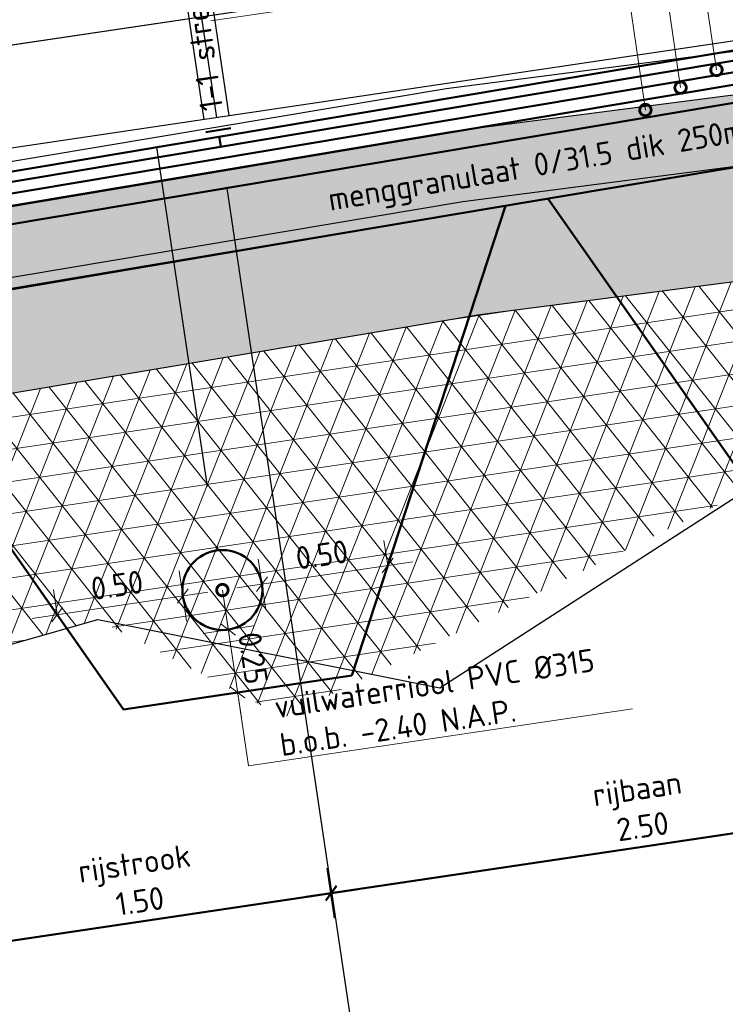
# Model space of a CAD drawing. Header units: metres. Extents: x 0 to 269924, y 0 to 933292.
# Tile 69 of 246: x 133860.71 to 133863.49, y 465878.24 to 465882.11. Entities that reach past the tile are written whole.
import ezdxf
from ezdxf import colors
from ezdxf.entities.mleader import LeaderData, LeaderLine
from ezdxf.math import Vec2, Vec3

# ---------------------------------------------------------------- set-up
doc = ezdxf.new("R2010")
doc.units = ezdxf.units.M
doc.linetypes.add('AL-NAP_LIJN', pattern=[15.25, 12, -1.5, 0.25, -1.5])
doc.linetypes.add('RI-VWA', pattern=[11, 5, -3, 0, -3])
for name, color, linetype, lineweight in [('B-WE-GW-GROND-AD-50', 253, 'Continuous', 18), ('B-WE-MO-BODEM-AD-50', 253, 'Continuous', 18), ('B-WE-VH-VERHARDING-GD', 253, 'Continuous', 25), ('B-WE-VH-VERHARDING_FUNDERING-AD-50', 253, 'Continuous', 18), ('N-WE-GW-SLEUF-GD', 90, 'Continuous', 50), ('N-WE-KL-ET_LS_OV_LICHTMAST-S', 190, 'Continuous', 25), ('N-WE-RI-T18', 10, 'Continuous', 18), ('N-WE-VH-M', 7, 'Continuous', 18), ('N-WE-VH-VERHARDING-GD', 7, 'Continuous', 50), ('N-WE-VH-VERHARDING-T18', 10, 'Continuous', 18), ('X-XX-AL-NAP-GD', 7, 'AL-NAP_LIJN', 25)]:
    doc.layers.add(name, color=color, linetype=linetype, lineweight=lineweight)
doc.layers.add('N-WE-RI-VWA-GD', color=20, linetype='RI-VWA', lineweight=50, true_color=0xff3f00)
doc.layers.add('X-XX-AL-HULPLIJN-GD', color=30, linetype='Continuous', lineweight=25, plot=False)
doc.styles.add('NLCS-ISO-M200-T18', font='NLCS-ISO.ttf', dxfattribs={"height": 0.36})
doc.styles.add('NLCS-ISO-M50-T18', font='NLCS-ISO.ttf', dxfattribs={"height": 0.09000000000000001})
doc.dimstyles.new('NLCS-M50-T18-SCHRAP_L2_H2', dxfattribs={"dimscale": 0.05, "dimtxt": 2.5, "dimasz": 1.008, "dimexe": 2, "dimexo": 2, "dimgap": 0.7, "dimtad": 1, "dimzin": 0, "dimdsep": 46, "dimtxsty": 'NLCS-ISO-M50-T18', "dimblk": 'OBLIQUE', "dimcen": 0, "dimdle": 2, "dimclrd": 256, "dimclre": 256, "dimclrt": 10, "dimazin": 0, "dimtfac": 1, "dimtdec": 3, "dimtofl": 0, "dimtmove": 0, "dimatfit": 3, "dimldrblk": 'OBLIQUE', "dimfxl": 2, "dimfxlon": 1, "dimtfillclr": 256, "dimtolj": 1, "dimtzin": 0, "dimlwd": -1, "dimlwe": -1, "dimarcsym": 0})

# ---------------------------------------------------------------- blocks, each defined once
blk = doc.blocks.new('_Oblique')
at = {"color": 0, "linetype": 'ByBlock', "lineweight": -2}
blk.add_line((-0.5, -0.5), (0.5, 0.5), dxfattribs=at)
blk = doc.blocks.new('*D394')
at = {"layer": 'Defpoints', "color": 0, "transparency": 16777216}
for p in [(-1.650000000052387, -0.0283636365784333), (-4.151816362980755, -0.07568177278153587), (-4.151816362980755, -3.084751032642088)]:
    blk.add_point(p, dxfattribs=at)
at = {"layer": 'N-WE-VH-VERHARDING-GD', "transparency": 16777216}
for p, q in [((-4.151816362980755, -2.984751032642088), (-4.151816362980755, -3.184751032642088)), ((-1.650000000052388, -2.984751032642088), (-1.650000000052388, -3.184751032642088)), ((-1.550000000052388, -3.084751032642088), (-4.251816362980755, -3.084751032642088))]:
    blk.add_line(p, q, dxfattribs=at)
at = {"layer": 'N-WE-VH-VERHARDING-GD', "transparency": 16777216, "xscale": 0.0504, "yscale": 0.0504, "zscale": 0.0504, "rotation": 180}
blk.add_blockref('_Oblique', (-4.151816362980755, -3.084751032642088), dxfattribs=at)
at = {"layer": 'N-WE-VH-VERHARDING-GD', "transparency": 16777216, "xscale": 0.0504, "yscale": 0.0504, "zscale": 0.0504}
blk.add_blockref('_Oblique', (-1.650000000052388, -3.084751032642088), dxfattribs=at)
at = {"layer": 'N-WE-VH-VERHARDING-GD', "color": 10, "transparency": 16777216, "insert": (-2.900908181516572, -2.929751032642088), "char_height": 0.09000000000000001, "attachment_point": 5, "style": 'NLCS-ISO-M50-T18'}
blk.add_mtext('\\A1;rijbaan\\P2.50', dxfattribs=at)
blk = doc.blocks.new('*D395')
at = {"layer": 'Defpoints', "color": 0, "transparency": 16777216}
for p in [(-4.151816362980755, -0.07568177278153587), (-5.650000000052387, -0.1040000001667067), (-5.650000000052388, -3.084751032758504)]:
    blk.add_point(p, dxfattribs=at)
at = {"layer": 'N-WE-VH-VERHARDING-GD', "transparency": 16777216}
for p, q in [((-5.650000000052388, -2.984751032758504), (-5.650000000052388, -3.184751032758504)), ((-4.151816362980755, -2.984751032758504), (-4.151816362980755, -3.184751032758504)), ((-4.051816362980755, -3.084751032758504), (-5.750000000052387, -3.084751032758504))]:
    blk.add_line(p, q, dxfattribs=at)
at = {"layer": 'N-WE-VH-VERHARDING-GD', "transparency": 16777216, "xscale": 0.0504, "yscale": 0.0504, "zscale": 0.0504, "rotation": 180}
blk.add_blockref('_Oblique', (-5.650000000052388, -3.084751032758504), dxfattribs=at)
at = {"layer": 'N-WE-VH-VERHARDING-GD', "transparency": 16777216, "xscale": 0.0504, "yscale": 0.0504, "zscale": 0.0504}
blk.add_blockref('_Oblique', (-4.151816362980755, -3.084751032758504), dxfattribs=at)
at = {"layer": 'N-WE-VH-VERHARDING-GD', "color": 10, "transparency": 16777216, "insert": (-4.900908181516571, -2.929751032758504), "char_height": 0.09000000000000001, "attachment_point": 5, "style": 'NLCS-ISO-M50-T18'}
blk.add_mtext('\\A1;rijstrook\\P1.50', dxfattribs=at)
blk = doc.blocks.new('_DotSmall')
at = {"color": 0, "linetype": 'ByBlock', "const_width": 0.5}
blk.add_lwpolyline([(-0.0625, 0, 1), (0.0625, 0, 1)], format="xyb", close=True, dxfattribs=at)
blk = doc.blocks.new('PROFIEL 2')
at = {"layer": 'B-WE-GW-GROND-AD-50'}
h = blk.add_hatch(dxfattribs=at)
h.set_pattern_fill('AGW-GROND_TEELAARDE-SO', color=256, scale=0.05, angle=-8.452767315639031, pattern_type=2)
h.set_pattern_definition([(90, (831.9988096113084, -507.1133640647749), (-0.05, 3.035766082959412e-17), [])])
edge = h.paths.add_edge_path()
edge.add_line((6.691490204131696, -0.6499706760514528), (6.688332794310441, -0.4799999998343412))
edge.add_line((6.688332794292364, -0.4799999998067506), (6.138332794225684, -0.5199999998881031))
edge.add_line((6.138332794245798, -0.5199999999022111), (6.13833279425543, -1.207329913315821))
edge.add_line((6.138332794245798, -1.207329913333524), (6.40833279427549, -0.9352789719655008))
edge.add_line((6.408332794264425, -0.9352789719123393), (6.562452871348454, -0.77998818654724))
edge.add_arc((6.563140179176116, -0.7599999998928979), 0.01999999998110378, 179.9999999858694, 268.03062040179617, ccw=False)
edge.add_arc((6.563140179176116, -0.7599999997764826), 0.02000000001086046, 2.4029537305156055, 180.0000003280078, ccw=False)
edge.add_line((6.583122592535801, -0.7591614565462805), (6.691490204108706, -0.6499706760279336))
h.paths.add_polyline_path([(14.89821037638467, -0.3799999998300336), (13.16833279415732, -0.4788501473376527), (13.14821037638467, -0.4799999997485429), (13.14505296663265, -0.6499706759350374), (13.4282103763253, -0.9352789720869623), (13.8832847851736, -1.393810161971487), (14.89821037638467, -1.393810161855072)])
edge = h.paths.add_edge_path(flags=16)
edge.add_arc((14.24821037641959, -0.8599999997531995), 0.02000000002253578, -1.4130478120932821e-08, 179.9999999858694, ccw=False)
edge.add_arc((14.28821037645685, -0.8599999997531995), 0.02000000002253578, -1.87480964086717e-09, 179.9999999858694, ccw=False)
edge.add_arc((14.28821037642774, -0.8599999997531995), 0.02000000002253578, -180.0000000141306, -1.4130478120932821e-08, ccw=False)
edge.add_arc((14.24821037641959, -0.8599999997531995), 0.0199999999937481, -180.0000000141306, -1.87480964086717e-09, ccw=False)
edge = h.paths.add_edge_path(flags=16)
edge.add_arc((13.97821037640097, -0.879999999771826), 0.0625, -8.452767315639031, 351.547232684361)
edge = h.paths.add_edge_path(flags=16)
edge.add_arc((14.54821037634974, -1.079999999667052), 0.02000000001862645, -8.452767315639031, 351.547232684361)
edge = h.paths.add_edge_path(flags=16)
edge.add_arc((14.03821037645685, -0.7599999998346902), 0.02000000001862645, -8.452767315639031, 351.547232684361)
edge = h.paths.add_edge_path(flags=16)
edge.add_arc((14.61821037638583, -0.9599999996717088), 0.01999999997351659, 59.9999998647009, 180.0000001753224, ccw=False)
edge.add_arc((14.63821037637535, -0.9599999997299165), 0.0199999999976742, -1.87480964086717e-09, 119.9999999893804, ccw=False)
edge.add_arc((14.63821037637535, -0.9599999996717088), 0.0200000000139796, -119.99999985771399, -1.7907188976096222e-07, ccw=False)
edge.add_arc((14.61821037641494, -0.9599999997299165), 0.01999999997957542, 179.9999999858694, 299.9999999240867, ccw=False)
edge = h.paths.add_edge_path(flags=16)
edge.add_arc((13.78821037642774, -1.099999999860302), 0.02000000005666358, 1.5081070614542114e-07, 30.000000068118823, ccw=False)
edge.add_arc((13.78821037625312, -1.099999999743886), 0.0200000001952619, -29.999999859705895, -8.766551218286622e-08, ccw=False)
edge.add_arc((13.78821037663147, -1.119999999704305), 0.01999999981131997, -2.704783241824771e-07, 29.99999998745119, ccw=False)
edge.add_arc((13.78821037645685, -1.11999999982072), 0.0199999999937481, -180.0000000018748, -1.87480964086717e-09, ccw=False)
edge.add_arc((13.78821037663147, -1.11999999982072), 0.0200000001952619, 150.0000001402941, 179.9999999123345, ccw=False)
edge.add_arc((13.78821037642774, -1.099999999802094), 0.01999999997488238, 180.0000000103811, 210.0000000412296, ccw=False)
edge.add_arc((13.78821037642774, -1.099999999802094), 0.01999999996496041, 150.000000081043, 180.0000000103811, ccw=False)
edge.add_arc((13.78821037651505, -1.079999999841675), 0.02000000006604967, 179.9999999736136, 209.9999998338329, ccw=False)
edge.add_arc((13.78821037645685, -1.079999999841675), 0.0199999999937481, -1.87480964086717e-09, 179.9999999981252, ccw=False)
edge.add_arc((13.78821037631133, -1.07999999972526), 0.02000000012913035, -29.99999992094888, -2.280951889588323e-07, ccw=False)
at = {"layer": 'B-WE-MO-BODEM-AD-50'}
h = blk.add_hatch(dxfattribs=at)
h.set_pattern_fill('AMO-BODEM_ZAND-SO', color=256, scale=0.05, angle=5.249664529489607e-10, pattern_type=2)
h.set_pattern_definition([(37.50000000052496, (-133494.2515229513, -466528.5409477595), (-0.00314966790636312, 0.09634118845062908), [0, -0.07600000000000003, 0, -0.08500000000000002, 0, -0.08125000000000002]), (7.500000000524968, (-133494.2515229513, -466528.5409477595), (0.08848883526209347, 0.1411073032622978), [0, -0.04099999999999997, 0, -0.06849999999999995, 0, -0.02624999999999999]), (327.5000000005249, (-133494.3130229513, -466528.5409477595), (0.1557070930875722, 0.0002829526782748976), [0, -0.025, 0, -0.09, 0, -0.1175]), (317.5000000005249, (-133494.3130229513, -466528.5409477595), (0.1503063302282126, 0.04388377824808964), [0, -0.0125, 0, -0.05899999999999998, 0, -0.06749999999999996])])
h.paths.add_polyline_path([(9.91827158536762, -1.320155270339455), (13.8832847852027, -1.393810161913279), (13.42821037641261, -0.935278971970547), (9.91827158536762, -0.8700776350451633), (6.408332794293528, -0.9352789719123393), (6.138332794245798, -1.207329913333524), (6.138332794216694, -1.390372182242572)])
h = blk.add_hatch(dxfattribs=at)
h.set_pattern_fill('AVH-FUNDERING_EPS-SO', color=256, scale=0.025, angle=-8.452767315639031, pattern_type=2)
h.set_pattern_definition([(359.9999999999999, (831.9988096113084, -507.1133640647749), (6.938893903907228e-17, 0.125), []), (59.99999999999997, (831.9988096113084, -507.1133640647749), (-0.1082531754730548, 0.06250000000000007), []), (120, (831.9988096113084, -507.1133640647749), (-0.1082531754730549, -0.06249999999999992), [])])
h.paths.add_polyline_path([(9.91827158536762, -1.320155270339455), (6.138332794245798, -1.390372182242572), (6.135211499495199, -2.561780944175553), (8.255639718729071, -2.285345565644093), (8.925173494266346, -2.773430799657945), (10.83703202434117, -2.16438732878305), (12.92434724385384, -2.647073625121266), (14.89821037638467, -2.269698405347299), (14.89821037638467, -1.393810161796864), (13.8832847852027, -1.393810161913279)])
at = {"layer": 'B-WE-VH-VERHARDING_FUNDERING-AD-50'}
h = blk.add_hatch(dxfattribs=at)
h.set_pattern_fill('AVH-FUNDERING_02-SO', color=256, scale=0.25, angle=5.249664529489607e-10, pattern_type=2)
h.set_pattern_definition([(5.249664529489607e-10, (-134.8836509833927, 2.992050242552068), (0.2499999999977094, 0.2500000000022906), [0.03125, -0.21875]), (90, (-134.8836509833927, 2.992050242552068), (-0.2500000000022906, 0.2499999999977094), [0.03125, -0.21875]), (135.0000000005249, (-134.8524009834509, 2.99205024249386), (-0.2499999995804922, -2.290584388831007e-12), [0.044194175, -0.309359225]), (5.249664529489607e-10, (-134.8524009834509, 3.13267524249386), (0.2499999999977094, 0.2500000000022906), [0.03125, -0.21875]), (45.00000000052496, (-134.8367759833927, 3.11705024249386), (-2.290598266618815e-12, 0.2499999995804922), [0.022097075, -0.3314563]), (135.0000000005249, (-134.8367759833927, 3.11705024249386), (-0.2499999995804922, -2.290584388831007e-12), [0.022097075, -0.3314563]), (5.249664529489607e-10, (-134.7586509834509, 3.19517524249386), (0.2499999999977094, 0.2500000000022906), [0.044194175, -0.205805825]), (45.00000000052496, (-134.7586509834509, 3.19517524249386), (-2.290598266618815e-12, 0.2499999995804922), [0.03125, -0.3223034]), (135.0000000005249, (-134.7144568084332, 3.19517524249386), (-0.2499999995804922, -2.290584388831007e-12), [0.03125, -0.3223034]), (90, (-134.7117759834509, 3.05455024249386), (-0.2500000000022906, 0.2499999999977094), [0.03125, -0.21875]), (45.00000000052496, (-134.7117759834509, 3.05455024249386), (-2.290598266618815e-12, 0.2499999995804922), [0.022097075, -0.3314563]), (135.0000000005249, (-134.6961509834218, 3.07017524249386), (-0.2499999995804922, -2.290584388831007e-12), [0.022097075, -0.3314563]), (5.249664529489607e-10, (-134.8524009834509, 3.05455024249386), (0.2499999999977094, 0.2500000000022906), [0.015625, -0.209375]), (5.249664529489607e-10, (-134.6649009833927, 3.11705024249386), (0.2499999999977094, 0.2500000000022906), [0.015625, -0.209375]), (90, (-134.7430259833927, 3.14830024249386), (-0.2500000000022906, 0.2499999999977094), [0.015625, -0.209375]), (135.0000000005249, (-134.7117759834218, 3.00767524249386), (-0.2499999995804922, -2.290584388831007e-12), [0.022097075, -0.3314563]), (135.0000000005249, (-134.8211509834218, 3.17955024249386), (-0.2499999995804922, -2.290584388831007e-12), [0.022097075, -0.3314563]), (45.00000000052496, (-134.7664634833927, 3.074081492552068), (-2.290598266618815e-12, 0.2499999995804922), [0.022097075, -0.3314563]), (90, (-134.7977134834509, 3.02330024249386), (-0.2500000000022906, 0.2499999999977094), [0.00390625, -0.24609375]), (90, (-134.7859947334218, 3.128768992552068), (-0.2500000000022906, 0.2499999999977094), [0.00390625, -0.24609375]), (90, (-134.6688072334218, 3.17173774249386), (-0.2500000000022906, 0.2499999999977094), [0.00390625, -0.24609375]), (90, (-134.6649009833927, 3.038925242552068), (-0.2500000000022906, 0.2499999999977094), [0.00390625, -0.24609375])])
h.paths.add_polyline_path([(9.91827158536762, -0.5900293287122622), (7.518332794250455, -0.6346110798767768), (7.322451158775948, -0.6382498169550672), (6.691490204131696, -0.6499706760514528), (6.408332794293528, -0.9352789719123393), (9.91827158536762, -0.8700776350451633), (13.42821037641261, -0.935278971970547), (13.1523947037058, -0.6573681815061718), (12.96833279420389, -0.6573681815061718), (12.97881830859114, -0.6468826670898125)])
at = {"layer": 'B-WE-VH-VERHARDING-GD'}
for points in [[(6.688332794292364, -0.4799999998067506), (9.91827158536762, -0.4199999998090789), (13.14821037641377, -0.4799999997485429)], [(6.691490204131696, -0.6499706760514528), (9.91827158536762, -0.5900293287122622), (13.14505296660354, -0.6499706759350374)], [(6.408332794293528, -0.9352789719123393), (9.91827158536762, -0.8700776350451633), (13.42821037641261, -0.935278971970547)]]:
    blk.add_lwpolyline(points, dxfattribs=at)
at = {"layer": 'X-XX-AL-HULPLIJN-GD'}
for points in [[(13.42821037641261, -0.935278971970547), (13.8832847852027, -1.393810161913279), (9.91827158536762, -1.320155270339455), (6.138332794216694, -1.390372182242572), (6.138332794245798, -1.207329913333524), (6.408332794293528, -0.9352789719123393)], [(6.138332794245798, -1.390372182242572), (6.135211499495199, -2.561780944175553), (8.255639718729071, -2.285345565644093), (9.54633587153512, -2.74837253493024), (10.83703202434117, -2.16438732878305), (12.92434724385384, -2.647073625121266), (14.89821037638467, -2.269698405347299), (14.89821037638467, -1.393810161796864), (13.8832847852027, -1.393810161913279)]]:
    blk.add_lwpolyline(points, dxfattribs=at)
at = {"layer": 'X-XX-AL-NAP-GD'}
blk.add_lwpolyline([(20.23398783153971, 1.688022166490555e-09), (0, 0)], dxfattribs=at)
blk = doc.blocks.new('*D487')
at = {"layer": 'Defpoints', "color": 0, "transparency": 16777216}
for p in [(133861.3515068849, 465879.8413968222), (133860.8569381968, 465879.7678997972), (133861.4114069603, 465879.4383233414)]:
    blk.add_point(p, dxfattribs=at)
at = {"layer": 'N-WE-VH-M', "transparency": 16777216}
for p, q in [((133861.3662062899, 465879.7424830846), (133861.3368074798, 465879.9403105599)), ((133860.8569381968, 465879.7678997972), (133860.8422387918, 465879.8668135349)), ((133860.7580244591, 465879.7532003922), (133861.4504206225, 465879.8560962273))]:
    blk.add_line(p, q, dxfattribs=at)
at = {"layer": 'N-WE-VH-M', "transparency": 16777216, "xscale": 0.0504, "yscale": 0.0504, "zscale": 0.0504}
for p, rotation in [((133861.3515068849, 465879.8413968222), 8.452767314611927), ((133860.8569381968, 465879.7678997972), 188.4527673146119)]:
    blk.add_blockref('_Oblique', p, dxfattribs=dict(at, rotation=rotation))
at = {"layer": 'N-WE-VH-M', "color": 10, "transparency": 16777216, "insert": (133861.0924630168, 465879.8837792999), "char_height": 0.09000000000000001, "attachment_point": 5, "rotation": 8.452767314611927, "style": 'NLCS-ISO-M50-T18'}
blk.add_mtext('\\A1;0.50', dxfattribs=at)
blk = doc.blocks.new('*D488')
at = {"layer": 'Defpoints', "color": 0, "transparency": 16777216}
for p in [(133862.1576538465, 465879.961196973), (133862.1576538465, 465879.9611969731), (133861.7229852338, 465879.4846264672)]:
    blk.add_point(p, dxfattribs=at)
at = {"layer": 'N-WE-VH-M', "transparency": 16777216}
for p, q in [((133862.1576538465, 465879.9611969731), (133862.1429544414, 465880.0601107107)), ((133861.5641714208, 465879.8730005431), (133862.2565675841, 465879.9758963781)), ((133861.6777845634, 465879.7887862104), (133861.6483857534, 465879.9866136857))]:
    blk.add_line(p, q, dxfattribs=at)
at = {"layer": 'N-WE-VH-M', "transparency": 16777216, "xscale": 0.0504, "yscale": 0.0504, "zscale": 0.0504}
for p, rotation in [((133862.1576538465, 465879.9611969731), 8.452767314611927), ((133861.6630851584, 465879.8876999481), 188.4527673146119)]:
    blk.add_blockref('_Oblique', p, dxfattribs=dict(at, rotation=rotation))
at = {"layer": 'N-WE-VH-M', "color": 10, "transparency": 16777216, "insert": (133861.8986099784, 465880.0035794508), "char_height": 0.09000000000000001, "attachment_point": 5, "rotation": 8.452767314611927, "style": 'NLCS-ISO-M50-T18'}
blk.add_mtext('\\A1;0.50', dxfattribs=at)
blk = doc.blocks.new('*D489')
at = {"layer": 'Defpoints', "color": 0, "transparency": 16777216}
for p in [(133860.9579843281, 465879.6236864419), (133862.0162397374, 465879.5282065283), (133861.5671960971, 465879.4614749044)]:
    blk.add_point(p, dxfattribs=at)
at = {"layer": 'N-WE-VH-M', "transparency": 16777216}
for p, q in [((133861.5157481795, 465879.8076729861), (133861.5818955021, 465879.3625611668)), ((133861.4315338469, 465879.6940598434), (133861.6293613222, 465879.7234586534)), ((133861.6661098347, 465879.4761743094), (133861.4682823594, 465879.4467754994))]:
    blk.add_line(p, q, dxfattribs=at)
at = {"layer": 'N-WE-VH-M', "transparency": 16777216, "xscale": 0.0504, "yscale": 0.0504, "zscale": 0.0504}
for p, rotation in [((133861.5304475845, 465879.7087592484), 98.45276731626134), ((133861.5671960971, 465879.4614749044), 278.4527673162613)]:
    blk.add_blockref('_Oblique', p, dxfattribs=dict(at, rotation=rotation))
at = {"layer": 'N-WE-VH-M', "color": 10, "transparency": 16777216, "insert": (133861.6279528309, 465879.5968766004), "char_height": 0.09000000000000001, "attachment_point": 5, "rotation": 278.4527673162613, "style": 'NLCS-ISO-M50-T18'}
blk.add_mtext('\\A1;0.25', dxfattribs=at)
blk = doc.blocks.new('dwarsprofiel Muyeveld 50km')
at = {"layer": 'N-WE-VH-VERHARDING-GD'}
for points in [[(-0.1500000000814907, -1.746229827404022e-10), (-5.650000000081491, -0.1040000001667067)], [(-0.1500000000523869, -0.04000715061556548), (-5.650000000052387, -0.1440071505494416)], [(-4.100000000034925, -0.04968644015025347), (-4.200000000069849, -0.05157734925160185)], [(-4.150000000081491, -0.115643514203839), (-4.150000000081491, -0.07563636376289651)], [(-0.1500000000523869, -0.08501519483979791), (-5.650000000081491, -0.189015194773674)], [(-0.1500000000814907, -0.1350241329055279), (-5.650000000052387, -0.239024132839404)], [(-0.1500000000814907, -0.2050366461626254), (-5.650000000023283, -0.3090366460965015)], [(0.2999999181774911, -0.279999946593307), (0.2999999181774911, -0.4465722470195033), (-6.399999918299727, -0.5732631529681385), (-6.399999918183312, -0.3839999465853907)]]:
    blk.add_lwpolyline(points, dxfattribs=at)
at = {"layer": 'X-XX-AL-HULPLIJN-GD'}
for points in [[(-4.200000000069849, 0.5559858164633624), (-4.200000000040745, -1.164153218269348e-10)], [(-4.150000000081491, 0.5559858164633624), (-4.150000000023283, -1.164153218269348e-10)], [(-4.100000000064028, 0.5559858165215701), (-4.100000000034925, -5.820766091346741e-11)], [(-0.1500000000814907, 0.3999999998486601), (-7.316134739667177, 0.3999999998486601)], [(-0.1500000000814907, -1.164153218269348e-10), (-7.316134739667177, -1.746229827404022e-10)], [(-4.400000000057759, -0.08036363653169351), (-4.400000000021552, -1.430363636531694)], [(-4.150000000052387, -0.2806730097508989), (-4.149999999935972, -4.621240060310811)]]:
    blk.add_lwpolyline(points, dxfattribs=at)
at = {"layer": 'N-WE-VH-VERHARDING-T18', "char_height": 0.09, "attachment_point": 5, "style": 'NLCS-ISO-M50-T18'}
for s, width, insert, rotation in [('1-1 streep', 2.613124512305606, (-4.150000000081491, 0.3000000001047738), 90.0000000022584), ('menggranulaat 0/31.5 dik 250mm', 2.079466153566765, (-2.8937631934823, -0.3818677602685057), 1.0832820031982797)]:
    blk.add_mtext_dynamic_manual_height_columns(s, width=width, gutter_width=0.45, heights=[0], dxfattribs=dict(at, insert=insert, rotation=rotation))
at = {"layer": 'N-WE-VH-VERHARDING-GD'}
for base, p1, p2, text, picture, middle in [((-4.151816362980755, -3.084751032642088), (-1.650000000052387, -0.02836363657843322), (-4.151816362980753, -0.07568177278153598), 'rijbaan\\P<>', '*D394', (-2.900908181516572, -2.929751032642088)), ((-5.650000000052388, -3.084751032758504), (-4.151816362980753, -0.07568177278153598), (-5.650000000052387, -0.1040000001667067), 'rijstrook\\P<>', '*D395', (-4.900908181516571, -2.929751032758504))]:
    dim = blk.add_linear_dim(base=base, p1=p1, p2=p2, angle=180, text=text, dimstyle='NLCS-M50-T18-SCHRAP_L2_H2', dxfattribs=at)
    dim.commit()
    dim.dimension.update_dxf_attribs({"geometry": picture, "text_midpoint": middle})
at = {"layer": 'N-WE-VH-VERHARDING-T18'}
ml = blk.add_multileader_mtext('Standard', dxfattribs=at)
ml.set_content('AC 16 surf DL-B dik 40mm\\Pkleur rood', color=256, style='NLCS-ISO-M50-T18')
ml.set_leader_properties(color=256, linetype='ByLayer', lineweight=-1)
ml.set_arrow_properties(name='DOTSMALL')
ml.build(insert=Vec2(0, 0))
ml.multileader.update_dxf_attribs({"text_left_attachment_type": 5, "text_right_attachment_type": 5, "dogleg_length": 0.09000000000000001, "arrow_head_size": 0.09})
ctx = ml.context
ctx.base_point, ctx.char_height, ctx.arrow_head_size, ctx.landing_gap_size, ctx.plane_origin, ctx.plane_x_axis, ctx.plane_y_axis = Vec3(-5.455119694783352, 0.8297578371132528), 0.09000000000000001, 0.09, 0.04500000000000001, Vec3(-5.642824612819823, -0.2973323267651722), Vec3(1, 2.886468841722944e-12), Vec3(-2.886468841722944e-12, 1)
ctx.left_attachment, ctx.right_attachment = 5, 5
notes = []
notes.append((ctx, [(0, (1, 1, 0), (-5.545119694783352, 0.829757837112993), (1, 2.886502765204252e-12), 0.09000000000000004, [(0, [(-5.543159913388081, -0.1200813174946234)], 0, [])])]))
ctx.mtext.insert, ctx.mtext.text_direction, ctx.mtext.rotation, ctx.mtext.flow_direction = Vec3(-5.410119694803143, 1.087757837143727), Vec3(1, 2.886468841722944e-12), 2.886468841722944e-12, 5
ml = blk.add_multileader_mtext('Standard', dxfattribs=at)
ml.set_content('AC 16 surf DL-B dik 40mm', color=256, style='NLCS-ISO-M50-T18')
ml.set_leader_properties(color=256, linetype='ByLayer', lineweight=-1)
ml.set_arrow_properties(name='DOTSMALL')
ml.build(insert=Vec2(0, 0))
ml.multileader.update_dxf_attribs({"text_left_attachment_type": 5, "text_right_attachment_type": 5, "dogleg_length": 0.09000000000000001, "arrow_head_size": 0.09})
ctx = ml.context
ctx.base_point, ctx.char_height, ctx.arrow_head_size, ctx.landing_gap_size, ctx.plane_origin, ctx.plane_x_axis, ctx.plane_y_axis = Vec3(-3.662304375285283, 0.829757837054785), 0.09000000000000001, 0.09, 0.04500000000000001, Vec3(-1.926599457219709, -0.2973323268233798), Vec3(1, 1.942890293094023e-16), Vec3(-1.942890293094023e-16, 1)
ctx.left_attachment, ctx.right_attachment = 5, 5
notes.append((ctx, [(0, (1, 1, 0), (-2.024304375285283, 0.8297578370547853), (-1, -1.927470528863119e-16), 0.09000000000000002, [(0, [(-2.026264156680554, -0.05672525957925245)], 0, [])])]))
ctx.mtext.insert, ctx.mtext.text_direction, ctx.mtext.rotation, ctx.mtext.flow_direction = Vec3(-3.61730437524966, 0.9377578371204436), Vec3(1, 1.942890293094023e-16), 1.942890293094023e-16, 5
ml = blk.add_multileader_mtext('Standard', dxfattribs=at)
ml.set_content('AC 16 bin TL-B dik 45mm', color=256, style='NLCS-ISO-M50-T18')
ml.set_leader_properties(color=256, linetype='ByLayer', lineweight=-1)
ml.set_arrow_properties(name='DOTSMALL')
ml.build(insert=Vec2(0, 0))
ml.multileader.update_dxf_attribs({"text_left_attachment_type": 5, "text_right_attachment_type": 5, "dogleg_length": 0.09000000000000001, "arrow_head_size": 0.09})
ctx = ml.context
ctx.base_point, ctx.char_height, ctx.arrow_head_size, ctx.landing_gap_size, ctx.plane_origin, ctx.plane_x_axis, ctx.plane_y_axis = Vec3(-3.731304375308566, 0.6797578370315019), 0.09000000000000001, 0.09, 0.04500000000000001, Vec3(-2.076599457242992, -0.4473323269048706), Vec3(1, 1.942890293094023e-16), Vec3(-1.942890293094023e-16, 1)
ctx.left_attachment, ctx.right_attachment = 5, 5
notes.append((ctx, [(0, (1, 1, 0), (-2.174304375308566, 0.6797578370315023), (-1, -1.927470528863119e-16), 0.09000000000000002, [(0, [(-2.176052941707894, -0.104273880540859)], 0, [])])]))
ctx.mtext.insert, ctx.mtext.text_direction, ctx.mtext.rotation, ctx.mtext.flow_direction = Vec3(-3.686304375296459, 0.7877578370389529), Vec3(1, 1.942890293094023e-16), 1.942890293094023e-16, 5
ml = blk.add_multileader_mtext('Standard', dxfattribs=at)
ml.set_content('AC16 base OL-B dik 50mm', color=256, style='NLCS-ISO-M50-T18')
ml.set_leader_properties(color=256, linetype='ByLayer', lineweight=-1)
ml.set_arrow_properties(name='DOTSMALL')
ml.build(insert=Vec2(0, 0))
ml.multileader.update_dxf_attribs({"text_left_attachment_type": 5, "text_right_attachment_type": 5, "dogleg_length": 0.09000000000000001, "arrow_head_size": 0.09})
ctx = ml.context
ctx.base_point, ctx.char_height, ctx.arrow_head_size, ctx.landing_gap_size, ctx.plane_origin, ctx.plane_x_axis, ctx.plane_y_axis = Vec3(-3.917304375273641, 0.5297578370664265), 0.09000000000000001, 0.09, 0.04500000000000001, Vec3(-2.226599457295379, -0.5973323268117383), Vec3(1, 1.942890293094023e-16), Vec3(-1.942890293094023e-16, 1)
ctx.left_attachment, ctx.right_attachment = 5, 5
notes.append((ctx, [(0, (1, 1, 0), (-2.324304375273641, 0.5297578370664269), (-1, -1.927470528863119e-16), 0.09000000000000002, [(0, [(-2.32588246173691, -0.1523898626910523)], 0, [])])]))
ctx.mtext.insert, ctx.mtext.text_direction, ctx.mtext.rotation, ctx.mtext.flow_direction = Vec3(-3.872304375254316, 0.6377578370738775), Vec3(1, 1.942890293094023e-16), 1.942890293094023e-16, 5
ml = blk.add_multileader_mtext('Standard', dxfattribs=at)
ml.set_content('AC22 base OL-B dik 70mm', color=256, style='NLCS-ISO-M50-T18')
ml.set_leader_properties(color=256, linetype='ByLayer', lineweight=-1)
ml.set_arrow_properties(name='DOTSMALL')
ml.build(insert=Vec2(0, 0))
ml.multileader.update_dxf_attribs({"text_left_attachment_type": 5, "text_right_attachment_type": 5, "dogleg_length": 0.09000000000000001, "arrow_head_size": 0.09})
ctx = ml.context
ctx.base_point, ctx.char_height, ctx.arrow_head_size, ctx.landing_gap_size, ctx.plane_origin, ctx.plane_x_axis, ctx.plane_y_axis = Vec3(-4.085304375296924, 0.3797578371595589), 0.09000000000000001, 0.09, 0.04500000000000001, Vec3(-2.37659945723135, -0.7473323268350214), Vec3(1, 1.942890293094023e-16), Vec3(-1.942890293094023e-16, 1)
ctx.left_attachment, ctx.right_attachment = 5, 5
notes.append((ctx, [(0, (1, 1, 0), (-2.474304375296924, 0.3797578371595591), (-1, -1.927470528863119e-16), 0.09000000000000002, [(0, [(-2.475882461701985, -0.2190548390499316)], 0, [])])]))
ctx.mtext.insert, ctx.mtext.text_direction, ctx.mtext.rotation, ctx.mtext.flow_direction = Vec3(-4.040304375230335, 0.4877578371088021), Vec3(1, 1.942890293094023e-16), 1.942890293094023e-16, 5
for ctx, leaders in notes:
    for number, flags, end, landing, length, lines in leaders:
        leader = LeaderData()
        leader.index, (leader.has_last_leader_line, leader.has_dogleg_vector, leader.attachment_direction) = number, flags
        leader.last_leader_point, leader.dogleg_vector, leader.dogleg_length = Vec3(end), Vec3(landing), length
        for number, points, colour, breaks in lines:
            line = LeaderLine()
            line.index, line.vertices, line.color, line.breaks = number, Vec3.list(points), colors.encode_raw_color(colour), breaks
            leader.lines.append(line)
        ctx.leaders.append(leader)

msp = doc.modelspace()

# ---------------------------------------------------------------- block references
at = {"layer": 'N-WE-VH-VERHARDING-GD', "rotation": 8.452767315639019}
msp.add_blockref('PROFIEL 2', (133852.5156606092, 465880.7954434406), dxfattribs=at)

# ---------------------------------------------------------------- next in the draw order: linework, layer by layer
at = {"layer": 'N-WE-GW-SLEUF-GD'}
for p, q in [((133862.0162397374, 465879.5282065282), (133862.6208758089, 465881.376750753)), ((133862.7881720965, 465881.4048547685), (133863.9961022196, 465879.6808931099)), ((133860.0365846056, 465880.9387110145), (133861.1183750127, 465879.3947763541)), ((133861.1183750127, 465879.3947763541), (133862.0162397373, 465879.5282065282))]:
    msp.add_line(p, q, dxfattribs=at)
at = {"layer": 'N-WE-RI-VWA-GD', "linetype": 'Continuous'}
msp.add_circle((133861.5072960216, 465879.8645483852), 0.1575, dxfattribs=at)
at = {"layer": 'X-XX-AL-HULPLIJN-GD', "flags": 128}
for points in [[(133862.7881720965, 465881.4048547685), (133865.7884527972, 465881.908870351)], [(133860.0365846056, 465880.9387110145), (133862.6208758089, 465881.376750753)]]:
    msp.add_lwpolyline(points, dxfattribs=at)

# ---------------------------------------------------------------- next in the draw order: block references
at = {"layer": 'N-WE-KL-ET_LS_OV_LICHTMAST-S', "rotation": 8.452767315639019}
msp.add_blockref('dwarsprofiel Muyeveld 50km', (133865.5886639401, 465882.3338078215), dxfattribs=at)

# ---------------------------------------------------------------- next in the draw order: dimensions: what is measured, and where the dimension line sits
at = {"layer": 'N-WE-VH-M'}
for base, p1, p2, angle, picture, middle in [((133862.1576538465, 465879.9611969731), (133861.7229852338, 465879.4846264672), (133862.1576538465, 465879.9611969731), 8.452767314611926, '*D488', (133861.9103695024, 465879.9244484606)), ((133861.3515068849, 465879.8413968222), (133860.8569381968, 465879.7678997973), (133861.4114069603, 465879.4383233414), 8.452767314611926, '*D487', (133861.1042225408, 465879.8046483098)), ((133861.5671960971, 465879.4614749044), (133860.9579843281, 465879.623686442), (133862.0162397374, 465879.5282065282), 98.45276731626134, '*D489', (133861.5488218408, 465879.5851170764))]:
    dim = msp.add_linear_dim(base=base, p1=p1, p2=p2, angle=angle, dimstyle='NLCS-M50-T18-SCHRAP_L2_H2', dxfattribs=at)
    dim.commit()
    dim.dimension.update_dxf_attribs({"geometry": picture, "text_midpoint": middle, "dimtype": 160})

# ---------------------------------------------------------------- next in the draw order: leaders
at = {"layer": 'N-WE-RI-T18'}
ml = msp.add_multileader_mtext('Standard', dxfattribs=at)
ml.set_content('vuilwaterriool PVC %%C315\\Pb.o.b. -2.40 N.A.P.', color=256, style='NLCS-ISO-M50-T18')
ml.set_leader_properties(color=256, linetype='ByLayer', lineweight=-1)
ml.set_arrow_properties(name='DOTSMALL')
ml.build(insert=Vec2(0, 0))
ml.multileader.update_dxf_attribs({"text_left_attachment_type": 5, "text_right_attachment_type": 5, "dogleg_length": 0.09000000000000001, "arrow_head_size": 0.09})
ctx = ml.context
ctx.base_point, ctx.char_height, ctx.arrow_head_size, ctx.landing_gap_size, ctx.plane_origin, ctx.plane_x_axis, ctx.plane_y_axis = Vec3(133861.699036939, 465879.1865746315), 0.09000000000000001, 0.09, 0.04500000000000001, Vec3(133861.526037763, 465879.7384333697), Vec3(0.9891373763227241, 0.1469940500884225), Vec3(-0.1469940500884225, 0.9891373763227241)
ctx.left_attachment, ctx.right_attachment = 5, 5
notes = []
notes.append((ctx, [(0, (1, 1, 0), (133861.6100145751, 465879.173345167), (0.9891373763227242, 0.1469940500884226), 0.09000000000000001, [(0, [(133861.5072960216, 465879.8645483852)], 0, [])])]))
ctx.mtext.insert, ctx.mtext.text_direction, ctx.mtext.rotation, ctx.mtext.flow_direction = Vec3(133861.705623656, 465879.4483868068), Vec3(0.9891373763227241, 0.1469940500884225), 0.1475286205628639, 5
at = {"layer": 'N-WE-VH-VERHARDING-T18'}
ml = msp.add_multileader_mtext('Standard', dxfattribs=at)
ml.set_content('', color=256, style='NLCS-ISO-M200-T18')
ml.set_leader_properties(color=256, linetype='ByLayer', lineweight=-1)
ml.build(insert=Vec2(0, 0))
ml.multileader.update_dxf_attribs({"has_dogleg": 0, "text_left_attachment_type": 5, "text_right_attachment_type": 5, "dogleg_length": 0.36, "arrow_head_size": 0.36})
ctx = ml.context
ctx.base_point, ctx.char_height, ctx.arrow_head_size, ctx.landing_gap_size, ctx.plane_origin = Vec3(135697.3917517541, 466805.7658595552), 0.36, 0.36, 0.18, Vec3(135695.696623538, 466805.188890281)
ctx.left_attachment, ctx.right_attachment = 5, 5
notes.append((ctx, [(0, (0, 0, 0), (0, 0), (1, 0), 1, [])]))
ctx.mtext.insert, ctx.mtext.flow_direction = Vec3(135697.5717517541, 466806.1258595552), 5
for ctx, leaders in notes:
    for number, flags, end, landing, length, lines in leaders:
        leader = LeaderData()
        leader.index, (leader.has_last_leader_line, leader.has_dogleg_vector, leader.attachment_direction) = number, flags
        leader.last_leader_point, leader.dogleg_vector, leader.dogleg_length = Vec3(end), Vec3(landing), length
        for number, points, colour, breaks in lines:
            line = LeaderLine()
            line.index, line.vertices, line.color, line.breaks = number, Vec3.list(points), colors.encode_raw_color(colour), breaks
            leader.lines.append(line)
        ctx.leaders.append(leader)

doc.saveas('drawing.dxf')
